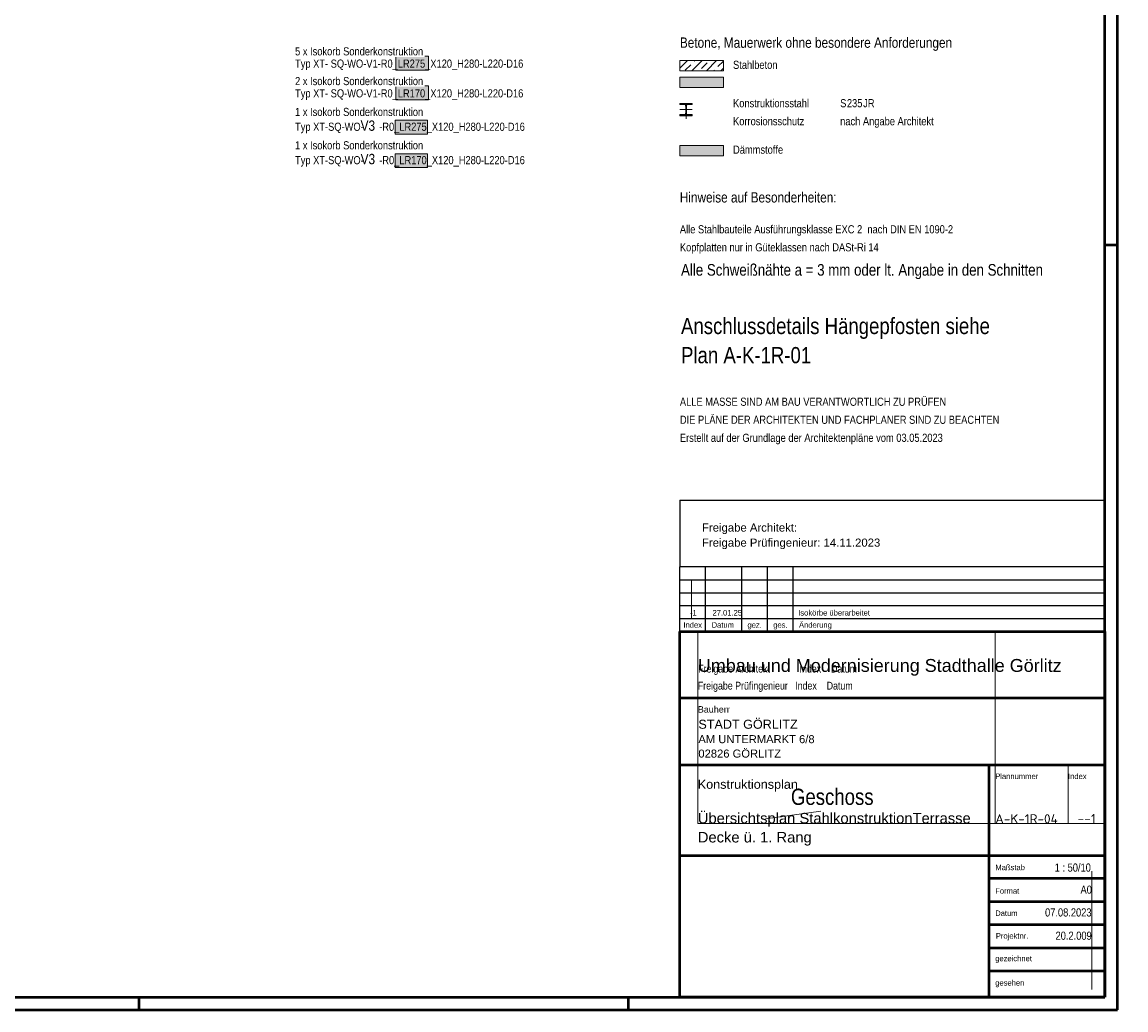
# Model space of a CAD drawing. Header units: millimetres. Extents: x -39 to 84, y 0 to 66.
# Tile 66 of 93: x 38 to 60, y 0 to 19. Entities that reach past the tile are written whole.
import ezdxf
from ezdxf.enums import TextEntityAlignment as Align

# ---------------------------------------------------------------- set-up
doc = ezdxf.new("R2010")
doc.units = ezdxf.units.MM
doc.linetypes.add('DASHDOT', pattern=[1, 0.5, -0.25, 0, -0.25])
doc.layers.add('Achsen', color=7, linetype='Continuous', lineweight=20)
doc.styles.add('Arial', font='arial.ttf')
doc.styles.add('Arial Narrow', font='ARIALN.TTF')
doc.styles.add('isocp', font='isocp', dxfattribs={"width": 1.1})

msp = doc.modelspace()

# ---------------------------------------------------------------- hatches: boundary and pattern name
at = {"lineweight": 13, "true_color": 0xe9e9e9}
for points in [[(46.0668015, 18.5144278), (46.0668015, 18.2444278), (45.4368015, 18.2444278), (45.4368015, 18.5144278)], [(46.0668015, 17.9374578), (46.0668015, 17.6674578), (45.4368015, 17.6674578), (45.4368015, 17.9374578)], [(46.0511517, 17.2710092), (46.0511517, 17.0010092), (45.4211517, 17.0010092), (45.4211517, 17.2710092)], [(46.0511517, 16.6227595), (46.0511517, 16.3527595), (45.4211517, 16.3527595), (45.4211517, 16.6227595)]]:
    msp.add_hatch(color=254, dxfattribs=at).paths.add_polyline_path(points)
at = {"layer": 'Achsen', "lineweight": 13}
h = msp.add_hatch(dxfattribs=at)
h.set_pattern_fill('bB', color=6, scale=0.01, angle=45, style=0, pattern_type=2)
h.set_pattern_definition([(45, (0, 0), (-0.14142136, 0.14142136), [0.15, -0.1]), (45, (-0.07071, 0.07071), (-0.14142136, 0.14142136), [])])
h.paths.add_polyline_path([(51.8, 18.4296393), (51.8, 18.2296393), (50.95, 18.2296393), (50.95, 18.4296393)])
at = {"layer": 'Achsen', "lineweight": 13, "true_color": 0xd0ffd0}
msp.add_hatch(color=254, dxfattribs=at).paths.add_polyline_path([(51.8, 18.1107175), (51.8, 17.9107175), (50.95, 17.9107175), (50.95, 18.1107175)])
at = {"layer": 'Achsen', "lineweight": 50, "true_color": 0x000000}
msp.add_hatch(color=18, dxfattribs=at).paths.add_polyline_path([(50.95, 17.3596568), (51.19, 17.3596568), (51.19, 17.3816568), (51.1005, 17.3816568), (51.1000857, 17.3816604), (51.0996716, 17.3816711), (51.0992577, 17.381689), (51.0988442, 17.381714), (51.0984312, 17.3817462), (51.0980188, 17.3817854), (51.0976071, 17.3818318), (51.0971963, 17.3818853), (51.0967865, 17.3819459), (51.0963778, 17.3820135), (51.0959703, 17.3820882), (51.0955642, 17.3821699), (51.0951595, 17.3822586), (51.0947564, 17.3823542), (51.0943551, 17.3824568), (51.0939555, 17.3825664), (51.0935579, 17.3826828), (51.0931624, 17.382806), (51.0927691, 17.3829361), (51.0923781, 17.3830729), (51.0919895, 17.3832164), (51.0916034, 17.3833667), (51.09122, 17.3835236), (51.0908393, 17.383687), (51.0904616, 17.3838571), (51.0900868, 17.3840336), (51.0897151, 17.3842165), (51.0893466, 17.3844059), (51.0889815, 17.3846016), (51.0886198, 17.3848035), (51.0882616, 17.3850117), (51.0879071, 17.385226), (51.0875563, 17.3854464), (51.0872094, 17.3856728), (51.0868664, 17.3859052), (51.0865276, 17.3861435), (51.0861928, 17.3863876), (51.0858624, 17.3866374), (51.0855362, 17.3868929), (51.0852146, 17.387154), (51.0848975, 17.3874205), (51.0845851, 17.3876926), (51.0842774, 17.3879699), (51.0839745, 17.3882526), (51.0836765, 17.3885404), (51.0833836, 17.3888334), (51.0830958, 17.3891313), (51.0828131, 17.3894342), (51.0825357, 17.3897419), (51.0822637, 17.3900543), (51.0819971, 17.3903714), (51.081736, 17.3906931), (51.0814806, 17.3910192), (51.0812307, 17.3913496), (51.0809867, 17.3916844), (51.0807484, 17.3920233), (51.080516, 17.3923662), (51.0802896, 17.3927131), (51.0800692, 17.3930639), (51.0798549, 17.3934184), (51.0796467, 17.3937766), (51.0794447, 17.3941383), (51.0792491, 17.3945035), (51.0790597, 17.3948719), (51.0788767, 17.3952436), (51.0787002, 17.3956184), (51.0785302, 17.3959962), (51.0783667, 17.3963768), (51.0782099, 17.3967602), (51.0780596, 17.3971463), (51.0779161, 17.3975349), (51.0777792, 17.3979259), (51.0776492, 17.3983193), (51.0775259, 17.3987148), (51.0774095, 17.3991124), (51.0773, 17.3995119), (51.0771974, 17.3999133), (51.0771017, 17.4003163), (51.077013, 17.400721), (51.0769313, 17.4011271), (51.0768567, 17.4015346), (51.076789, 17.4019433), (51.0767285, 17.4023531), (51.076675, 17.4027639), (51.0766286, 17.4031756), (51.0765893, 17.403588), (51.0765572, 17.404001), (51.0765322, 17.4044146), (51.0765143, 17.4048284), (51.0765036, 17.4052426), (51.0765, 17.4056568), (51.0765, 17.5536568), (51.0765036, 17.5540711), (51.0765143, 17.5544852), (51.0765322, 17.5548991), (51.0765572, 17.5553126), (51.0765893, 17.5557256), (51.0766286, 17.556138), (51.076675, 17.5565497), (51.0767285, 17.5569605), (51.076789, 17.5573703), (51.0768567, 17.557779), (51.0769313, 17.5581865), (51.077013, 17.5585927), (51.0771017, 17.5589973), (51.0771974, 17.5594004), (51.0773, 17.5598018), (51.0774095, 17.5602013), (51.0775259, 17.5605989), (51.0776492, 17.5609944), (51.0777792, 17.5613877), (51.0779161, 17.5617787), (51.0780596, 17.5621673), (51.0782099, 17.5625534), (51.0783667, 17.5629368), (51.0785302, 17.5633175), (51.0787002, 17.5636953), (51.0788767, 17.56407), (51.0790597, 17.5644417), (51.0792491, 17.5648102), (51.0794447, 17.5651753), (51.0796467, 17.565537), (51.0798549, 17.5658952), (51.0800692, 17.5662497), (51.0802896, 17.5666005), (51.080516, 17.5669474), (51.0807484, 17.5672904), (51.0809867, 17.5676293), (51.0812307, 17.567964), (51.0814806, 17.5682945), (51.081736, 17.5686206), (51.0819971, 17.5689422), (51.0822637, 17.5692593), (51.0825357, 17.5695718), (51.0828131, 17.5698795), (51.0830958, 17.5701823), (51.0833836, 17.5704803), (51.0836765, 17.5707732), (51.0839745, 17.5710611), (51.0842774, 17.5713437), (51.0845851, 17.5716211), (51.0848975, 17.5718931), (51.0852146, 17.5721597), (51.0855362, 17.5724208), (51.0858624, 17.5726763), (51.0861928, 17.5729261), (51.0865276, 17.5731702), (51.0868664, 17.5734084), (51.0872094, 17.5736408), (51.0875563, 17.5738673), (51.0879071, 17.5740877), (51.0882616, 17.574302), (51.0886198, 17.5745101), (51.0889815, 17.5747121), (51.0893466, 17.5749078), (51.0897151, 17.5750971), (51.0900868, 17.5752801), (51.0904616, 17.5754566), (51.0908393, 17.5756266), (51.09122, 17.5757901), (51.0916034, 17.575947), (51.0919895, 17.5760972), (51.0923781, 17.5762408), (51.0927691, 17.5763776), (51.0931624, 17.5765077), (51.0935579, 17.5766309), (51.0939555, 17.5767473), (51.0943551, 17.5768568), (51.0947564, 17.5769594), (51.0951595, 17.5770551), (51.0955642, 17.5771438), (51.0959703, 17.5772255), (51.0963778, 17.5773002), (51.0967865, 17.5773678), (51.0971963, 17.5774284), (51.0976071, 17.5774818), (51.0980188, 17.5775282), (51.0984312, 17.5775675), (51.0988442, 17.5775996), (51.0992577, 17.5776247), (51.0996716, 17.5776425), (51.1000857, 17.5776533), (51.1005, 17.5776568), (51.19, 17.5776568), (51.19, 17.5996568), (50.95, 17.5996568), (50.95, 17.5776568), (51.0395, 17.5776568), (51.0399143, 17.5776533), (51.0403284, 17.5776425), (51.0407423, 17.5776247), (51.0411558, 17.5775996), (51.0415688, 17.5775675), (51.0419812, 17.5775282), (51.0423929, 17.5774818), (51.0428037, 17.5774284), (51.0432135, 17.5773678), (51.0436222, 17.5773002), (51.0440297, 17.5772255), (51.0444358, 17.5771438), (51.0448405, 17.5770551), (51.0452436, 17.5769594), (51.0456449, 17.5768568), (51.0460445, 17.5767473), (51.0464421, 17.5766309), (51.0468376, 17.5765077), (51.0472309, 17.5763776), (51.0476219, 17.5762408), (51.0480105, 17.5760972), (51.0483966, 17.575947), (51.04878, 17.5757901), (51.0491607, 17.5756266), (51.0495384, 17.5754566), (51.0499132, 17.5752801), (51.0502849, 17.5750971), (51.0506534, 17.5749078), (51.0510185, 17.5747121), (51.0513802, 17.5745101), (51.0517384, 17.574302), (51.0520929, 17.5740877), (51.0524437, 17.5738673), (51.0527906, 17.5736408), (51.0531336, 17.5734084), (51.0534724, 17.5731702), (51.0538072, 17.5729261), (51.0541376, 17.5726763), (51.0544638, 17.5724208), (51.0547854, 17.5721597), (51.0551025, 17.5718931), (51.0554149, 17.5716211), (51.0557226, 17.5713437), (51.0560255, 17.5710611), (51.0563235, 17.5707732), (51.0566164, 17.5704803), (51.0569042, 17.5701823), (51.0571869, 17.5698795), (51.0574643, 17.5695718), (51.0577363, 17.5692593), (51.0580029, 17.5689422), (51.058264, 17.5686206), (51.0585194, 17.5682945), (51.0587693, 17.567964), (51.0590133, 17.5676293), (51.0592516, 17.5672904), (51.059484, 17.5669474), (51.0597104, 17.5666005), (51.0599308, 17.5662497), (51.0601451, 17.5658952), (51.0603533, 17.565537), (51.0605553, 17.5651753), (51.0607509, 17.5648102), (51.0609403, 17.5644417), (51.0611233, 17.56407), (51.0612998, 17.5636953), (51.0614698, 17.5633175), (51.0616333, 17.5629368), (51.0617901, 17.5625534), (51.0619404, 17.5621673), (51.0620839, 17.5617787), (51.0622208, 17.5613877), (51.0623508, 17.5609944), (51.0624741, 17.5605989), (51.0625905, 17.5602013), (51.0627, 17.5598018), (51.0628026, 17.5594004), (51.0628983, 17.5589973), (51.062987, 17.5585927), (51.0630687, 17.5581865), (51.0631433, 17.557779), (51.063211, 17.5573703), (51.0632715, 17.5569605), (51.063325, 17.5565497), (51.0633714, 17.556138), (51.0634107, 17.5557256), (51.0634428, 17.5553126), (51.0634678, 17.5548991), (51.0634857, 17.5544852), (51.0634964, 17.5540711), (51.0635, 17.5536568), (51.0635, 17.4056568), (51.0634964, 17.4052426), (51.0634857, 17.4048284), (51.0634678, 17.4044146), (51.0634428, 17.404001), (51.0634107, 17.403588), (51.0633714, 17.4031756), (51.063325, 17.4027639), (51.0632715, 17.4023531), (51.063211, 17.4019433), (51.0631433, 17.4015346), (51.0630687, 17.4011271), (51.062987, 17.400721), (51.0628983, 17.4003163), (51.0628026, 17.3999133), (51.0627, 17.3995119), (51.0625905, 17.3991124), (51.0624741, 17.3987148), (51.0623508, 17.3983193), (51.0622208, 17.3979259), (51.0620839, 17.3975349), (51.0619404, 17.3971463), (51.0617901, 17.3967602), (51.0616333, 17.3963768), (51.0614698, 17.3959962), (51.0612998, 17.3956184), (51.0611233, 17.3952436), (51.0609403, 17.3948719), (51.0607509, 17.3945035), (51.0605553, 17.3941383), (51.0603533, 17.3937766), (51.0601451, 17.3934184), (51.0599308, 17.3930639), (51.0597104, 17.3927131), (51.059484, 17.3923662), (51.0592516, 17.3920233), (51.0590133, 17.3916844), (51.0587693, 17.3913496), (51.0585194, 17.3910192), (51.058264, 17.3906931), (51.0580029, 17.3903714), (51.0577363, 17.3900543), (51.0574643, 17.3897419), (51.0571869, 17.3894342), (51.0569042, 17.3891313), (51.0566164, 17.3888334), (51.0563235, 17.3885404), (51.0560255, 17.3882526), (51.0557226, 17.3879699), (51.0554149, 17.3876926), (51.0551025, 17.3874205), (51.0547854, 17.387154), (51.0544638, 17.3868929), (51.0541376, 17.3866374), (51.0538072, 17.3863876), (51.0534724, 17.3861435), (51.0531336, 17.3859052), (51.0527906, 17.3856728), (51.0524437, 17.3854464), (51.0520929, 17.385226), (51.0517384, 17.3850117), (51.0513802, 17.3848035), (51.0510185, 17.3846016), (51.0506534, 17.3844059), (51.0502849, 17.3842165), (51.0499132, 17.3840336), (51.0495384, 17.3838571), (51.0491607, 17.383687), (51.04878, 17.3835236), (51.0483966, 17.3833667), (51.0480105, 17.3832164), (51.0476219, 17.3830729), (51.0472309, 17.3829361), (51.0468376, 17.382806), (51.0464421, 17.3826828), (51.0460445, 17.3825664), (51.0456449, 17.3824568), (51.0452436, 17.3823542), (51.0448405, 17.3822586), (51.0444358, 17.3821699), (51.0440297, 17.3820882), (51.0436222, 17.3820135), (51.0432135, 17.3819459), (51.0428037, 17.3818853), (51.0423929, 17.3818318), (51.0419812, 17.3817854), (51.0415688, 17.3817462), (51.0411558, 17.381714), (51.0407423, 17.381689), (51.0403284, 17.3816711), (51.0399143, 17.3816604), (51.0395, 17.3816568), (50.95, 17.3816568)])
at = {"layer": 'Achsen', "lineweight": 50, "true_color": 0xe0ddbe}
msp.add_hatch(color=254, dxfattribs=at).paths.add_polyline_path([(51.8, 16.7825457), (51.8, 16.5825457), (50.95, 16.5825457), (50.95, 16.7825457)])

# ---------------------------------------------------------------- linework, layer by layer
at = {"color": 4, "linetype": 'Continuous', "lineweight": 50}
for p, q in [((59.45, 0), (59.45, 42.05)), ((59.2, 0.25), (59.2, 41.8)), ((1, 0.25), (59.2, 0.25)), ((0, 0), (59.45, 0))]:
    msp.add_line(p, q, dxfattribs=at)
at = {"color": 6, "linetype": 'Continuous', "lineweight": 13}
for p, q in [((45.4368015, 18.2444278), (45.4368015, 18.5144278)), ((45.4368015, 18.5144278), (46.0668015, 18.5144278)), ((46.0668015, 18.5144278), (46.0668015, 18.2444278)), ((46.0668015, 18.2444278), (45.4368015, 18.2444278)), ((45.4368015, 17.6674578), (45.4368015, 17.9374578)), ((45.4368015, 17.9374578), (46.0668015, 17.9374578)), ((46.0668015, 17.9374578), (46.0668015, 17.6674578)), ((46.0668015, 17.6674578), (45.4368015, 17.6674578)), ((45.4211517, 17.0010092), (45.4211517, 17.2710092)), ((45.4211517, 17.2710092), (46.0511517, 17.2710092)), ((46.0511517, 17.2710092), (46.0511517, 17.0010092)), ((46.0511517, 17.0010092), (45.4211517, 17.0010092)), ((45.4211517, 16.3527595), (45.4211517, 16.6227595)), ((45.4211517, 16.6227595), (46.0511517, 16.6227595)), ((46.0511517, 16.6227595), (46.0511517, 16.3527595)), ((46.0511517, 16.3527595), (45.4211517, 16.3527595))]:
    msp.add_line(p, q, dxfattribs=at)
at = {"color": 4, "linetype": 'Continuous', "lineweight": 50, "ltscale": 0.2}
for p, q in [((59.45, 14.85), (59.2, 14.85)), ((40.45, 0), (40.45, 0.25)), ((49.95, 0), (49.95, 0.25))]:
    msp.add_line(p, q, dxfattribs=at)
at = {"layer": 'Achsen', "color": 3, "linetype": 'Continuous', "lineweight": 25}
for p, q in [((59.2, 8.6), (59.2, 18.931111)), ((50.95, 9.8980988), (59.2, 9.8980988)), ((50.95, 9.8980988), (50.95, 8.6)), ((50.95, 7.35), (50.95, 8.6)), ((59.2, 8.6), (50.95, 8.6)), ((51.45, 7.35), (51.45, 8.6)), ((52.15, 7.35), (52.15, 8.6)), ((52.65, 7.35), (52.65, 8.6)), ((53.15, 7.35), (53.15, 8.6)), ((59.2, 7.35), (59.2, 8.6)), ((50.95, 8.35), (59.2, 8.35)), ((50.95, 8.1), (59.2, 8.1)), ((50.95, 7.85), (59.2, 7.85)), ((50.95, 7.6), (59.2, 7.6))]:
    msp.add_line(p, q, dxfattribs=at)
at = {"layer": 'Achsen', "color": 5, "linetype": 'Continuous', "lineweight": 18}
for p, q in [((51.8, 18.4296393), (50.95, 18.4296393)), ((50.95, 18.4296393), (50.95, 18.2296393)), ((50.95, 18.2296393), (51.8, 18.2296393)), ((51.8, 18.2296393), (51.8, 18.4296393)), ((51.8, 18.1107175), (50.95, 18.1107175)), ((50.95, 18.1107175), (50.95, 17.9107175)), ((51.8, 17.9107175), (51.8, 18.1107175)), ((50.95, 17.9107175), (51.8, 17.9107175)), ((50.95, 17.5996568), (51.19, 17.5996568)), ((50.95, 17.5996568), (50.95, 17.5776568)), ((50.95, 17.5776568), (51.0395, 17.5776568)), ((51.19, 17.5776568), (51.1005, 17.5776568)), ((51.19, 17.5996568), (51.19, 17.5776568)), ((50.95, 17.3816568), (51.0395, 17.3816568)), ((50.95, 17.3816568), (50.95, 17.3596568)), ((51.0635, 17.4056568), (51.0635, 17.5536568)), ((51.0765, 17.4056568), (51.0765, 17.5536568)), ((51.19, 17.3816568), (51.1005, 17.3816568)), ((51.19, 17.3816568), (51.19, 17.3596568)), ((50.95, 17.3596568), (51.19, 17.3596568)), ((51.8, 16.7825457), (50.95, 16.7825457)), ((50.95, 16.7825457), (50.95, 16.5825457)), ((51.8, 16.5825457), (51.8, 16.7825457)), ((50.95, 16.5825457), (51.8, 16.5825457))]:
    msp.add_line(p, q, dxfattribs=at)
at = {"layer": 'Achsen', "color": 9, "linetype": 'Continuous', "lineweight": 0}
for p, q in [((51.004, 17.5996568), (51.004, 17.5776568)), ((51.136, 17.5996568), (51.136, 17.5776568)), ((51.0535, 17.5536568), (51.0865, 17.5536568)), ((51.0535, 17.4056568), (51.0865, 17.4056568)), ((51.175366, 8.35), (51.175366, 7.6)), ((51.297521, 3.6199846), (51.297521, 7.35)), ((57.0729535, 7.35), (57.0729535, 3.6199846)), ((58.4868, 4.75), (58.4868, 3.6199846)), ((53.6846722, 3.8563076), (52.6101096, 3.711655)), ((51.297521, 3.6199846), (59.2, 3.6199846)), ((58.951833, 2.695755), (58.951833, 0.3933712))]:
    msp.add_line(p, q, dxfattribs=at)
at = {"layer": 'Achsen', "color": 9, "linetype": 'DASHDOT', "lineweight": 0, "ltscale": 0.5}
for p, q in [((51.07, 17.2996568), (51.07, 17.6596568)), ((51.19, 17.4796568), (50.95, 17.4796568))]:
    msp.add_line(p, q, dxfattribs=at)
at = {"layer": 'Achsen', "color": 4, "linetype": 'Continuous', "lineweight": 50}
for p, q in [((50.95, 0.25), (50.95, 7.35)), ((50.95, 7.35), (59.2, 7.35)), ((59.2, 7.35), (59.2, 1.7499962)), ((59.2, 6.05), (50.95, 6.05)), ((59.2, 5), (59.2, 4.75)), ((59.2, 4.75), (50.95, 4.75)), ((56.95, 4.75), (56.95, 0.25)), ((50.95, 3), (59.2, 3)), ((59.2, 2.55), (56.95, 2.55)), ((59.2, 2.1), (56.95, 2.1)), ((59.2, 1.7499962), (59.2, 0.25)), ((59.2, 1.65), (56.95, 1.65)), ((59.2, 1.2), (56.95, 1.2)), ((59.2, 0.75), (56.95, 0.75)), ((59.2, 0.25), (50.95, 0.25)), ((56.6229921, 0.25), (51.973422, 0.25))]:
    msp.add_line(p, q, dxfattribs=at)
at = {"layer": 'Achsen', "color": 5, "linetype": 'Continuous', "lineweight": 18}
for centre, start, end in [((51.0395, 17.5536568), 0, 90), ((51.1005, 17.5536568), 90, 180), ((51.0395, 17.4056568), 270, 0), ((51.1005, 17.4056568), 180, 270)]:
    msp.add_arc(centre, 0.024, start, end, dxfattribs=at)

# ---------------------------------------------------------------- texts
at = {"color": 2, "lineweight": 35, "style": 'Arial Narrow'}
for s, height, p in [('Typ XT- SQ-WO-V1-R0_LR275_X120_H280-L220-D16', 0.1575, (43.4777207, 18.2929723)), ('Typ XT- SQ-WO-V1-R0_LR170_X120_H280-L220-D16', 0.1575, (43.4777207, 17.7160023)), ('1 x Isokorb Sonderkonstruktion', 0.1575, (43.4777207, 17.3554869)), ('Typ XT-SQ-WO-      -R0_LR275_X120_H280-L220-D16', 0.1575, (43.4777207, 17.0677526)), ('V3', 0.2, (44.75089, 17.0677526)), ('1 x Isokorb Sonderkonstruktion', 0.1575, (43.4777207, 16.7072372)), ('Typ XT-SQ-WO-      -R0_LR170_X120_H280-L220-D16', 0.1575, (43.4777207, 16.4195029)), ('V3', 0.2, (44.75089, 16.4195029))]:
    msp.add_text(s, height=height, dxfattribs=at).set_placement(p)
at = {"color": 3, "lineweight": 25, "style": 'Arial Narrow'}
for s, p in [('-1', (51.1471481, 7.6567535)), ('27.01.25', (51.5833708, 7.6567535)), ('Isokörbe überarbeitet', (53.2476377, 7.6567535))]:
    msp.add_text(s, height=0.1075, dxfattribs=at).set_placement(p)
at = {"layer": 'Achsen', "color": 2, "lineweight": 35}
for s, height, style, p in [('Betone, Mauerwerk ohne besondere Anforderungen', 0.2, 'Arial Narrow', (50.95, 18.6796403)), ('Stahlbeton', 0.1575, 'Arial Narrow', (51.98246, 18.270012)), ('Konstruktionsstahl', 0.1575, 'Arial Narrow', (51.98246, 17.5250968)), ('S', 0.1575, 'Arial Narrow', (54.06263, 17.5250988)), ('235', 0.1575, 'Arial Narrow', (54.19313, 17.5250988)), ('JR', 0.1575, 'Arial Narrow', (54.50859, 17.5250988)), ('Korrosionsschutz', 0.1575, 'Arial Narrow', (51.98246, 17.1750978)), ('nach Angabe Architekt', 0.1575, 'Arial Narrow', (54.06263, 17.1750998)), ('Dämmstoffe', 0.1575, 'Arial Narrow', (51.98246, 16.6229184)), ('Hinweise auf Besonderheiten:', 0.2, 'Arial Narrow', (50.948599, 15.6758603)), ('Alle Stahlbauteile Ausführungsklasse EXC 2  nach DIN EN 1090-2', 0.1575, 'Arial Narrow', (50.95, 15.0768208)), ('Kopfplatten nur in Güteklassen nach DASt-Ri 14', 0.1575, 'Arial Narrow', (50.95, 14.7268208)), ('ALLE MASSE SIND AM BAU VERANTWORTLICH ZU PRÜFEN', 0.1575, 'Arial Narrow', (50.95, 11.7288988)), ('DIE PLÄNE DER ARCHITEKTEN UND FACHPLANER SIND ZU BEACHTEN', 0.1575, 'Arial Narrow', (50.95, 11.3788988)), ('Erstellt auf der Grundlage der Architektenpläne vom 03.05.2023', 0.1575, 'Arial Narrow', (50.95, 11.0288988)), ('Umbau und Modernisierung Stadthalle Görlitz', 0.25, 'Arial', (51.297521, 6.562896)), ('STADT GÖRLITZ', 0.175, 'Arial', (51.309103, 5.458769)), ('AM UNTERMARKT 6/8', 0.1555, 'Arial', (51.309103, 5.178869)), ('02826 GÖRLITZ', 0.1555, 'Arial', (51.309103, 4.898969)), ('Konstruktionsplan', 0.175, 'Arial', (51.297521, 4.293234))]:
    msp.add_text(s, height=height, dxfattribs=dict(at, style=style)).set_placement(p)
at = {"layer": 'Achsen', "color": 4, "lineweight": 50}
for s, height, style, p in [('Alle Schweißnähte a = 3 mm oder lt. Angabe in den Schnitten', 0.225, 'Arial Narrow', (50.9724934, 14.2552445)), ('Übersichtsplan StahlkonstruktionTerrasse', 0.205, 'Arial', (51.297521, 3.6199846)), ('Decke ü. 1. Rang', 0.205, 'Arial', (51.297521, 3.2509846))]:
    msp.add_text(s, height=height, dxfattribs=dict(at, style=style)).set_placement(p)
at = {"layer": 'Achsen', "color": 1, "lineweight": 70, "style": 'Arial Narrow'}
for s, p in [('Anschlussdetails Hängepfosten siehe', (50.9724934, 13.1212445)), ('Plan A-K-1R-01', (50.9724934, 12.5542445))]:
    msp.add_text(s, height=0.315, dxfattribs=at).set_placement(p)
at = {"layer": 'Achsen', "color": 9, "lineweight": 0}
for s, height, style, p in [('Freigabe Architekt:', 0.1575, 'Arial', (51.3796903, 9.286216)), ('Freigabe Architekt            Index    Datum', 0.15, 'Arial Narrow', (51.304747, 6.55)), ('Freigabe Prüfingenieur   Index    Datum', 0.15, 'Arial Narrow', (51.297521, 6.219832)), ('Geschoss', 0.315, 'Arial Narrow', (53.1060616, 3.980296))]:
    msp.add_text(s, height=height, dxfattribs=dict(at, style=style)).set_placement(p)
at = {"layer": 'Achsen', "color": 3, "lineweight": 25}
for s, height, style, p in [('Freigabe Prüfingenieur: 14.11.2023', 0.1575, 'Arial', (51.3796903, 8.993623)), ('Index', 0.1075, 'Arial Narrow', (51.018945, 7.4199135)), ('Datum', 0.1075, 'Arial Narrow', (51.566406, 7.4199135)), ('Änderung', 0.1075, 'Arial Narrow', (53.262225, 7.4199135)), ('gez.', 0.1075, 'Arial Narrow', (52.262225, 7.4199135)), ('ges.', 0.1075, 'Arial Narrow', (52.762225, 7.4199135)), ('Bauherr', 0.125, 'Arial', (51.297521, 5.772352)), ('Plannummer', 0.1075, 'Arial Narrow', (57.072954, 4.481968)), ('Index', 0.1075, 'Arial Narrow', (58.4868, 4.481968)), ('Maßstab', 0.1075, 'Arial Narrow', (57.076189, 2.713135)), ('Format', 0.1075, 'Arial Narrow', (57.072954, 2.255711)), ('Datum', 0.1075, 'Arial Narrow', (57.072954, 1.823087)), ('Projektnr.', 0.1075, 'Arial Narrow', (57.085187, 1.382927)), ('gezeichnet', 0.1075, 'Arial Narrow', (57.072954, 0.945074)), ('gesehen', 0.1075, 'Arial Narrow', (57.072954, 0.472371))]:
    msp.add_text(s, height=height, dxfattribs=dict(at, style=style)).set_placement(p)
at = {"layer": 'Achsen', "color": 3, "lineweight": 25, "style": 'isocp', "width": 1.15}
for s, height, p in [('A-K-1R-04', 0.18, (57.0729535, 3.6199846)), (' --1', 0.184, (58.5508103, 3.6199846))]:
    msp.add_text(s, height=height, dxfattribs=at).set_placement(p)
at = {"layer": 'Achsen', "color": 2, "lineweight": 35, "style": 'Arial Narrow'}
for s, p in [('1 : 50/10', (58.9300515, 2.684935)), ('A0', (58.949648, 2.256007)), ('07.08.2023', (58.943227, 1.8140897)), ('20.2.009', (58.946647, 1.362305))]:
    msp.add_text(s, height=0.1575, dxfattribs=at).set_placement(p, align=Align.RIGHT)

# ---------------------------------------------------------------- next in the draw order: texts
at = {"color": 2, "lineweight": 35, "char_height": 0.1575, "attachment_point": 7, "line_spacing_factor": 0.9, "style": 'Arial Narrow', "bg_fill": 3, "box_fill_scale": 1.2, "bg_fill_color": 256, "bg_fill_true_color": 13158600, "bg_fill_transparency": 0}
for s, insert in [('5 x Isokorb Sonderkonstruktion', (43.4777207, 18.5292368)), ('2 x Isokorb Sonderkonstruktion', (43.4777207, 17.9522668))]:
    msp.add_mtext(s, dxfattribs=dict(at, insert=insert))

doc.saveas('drawing.dxf')
